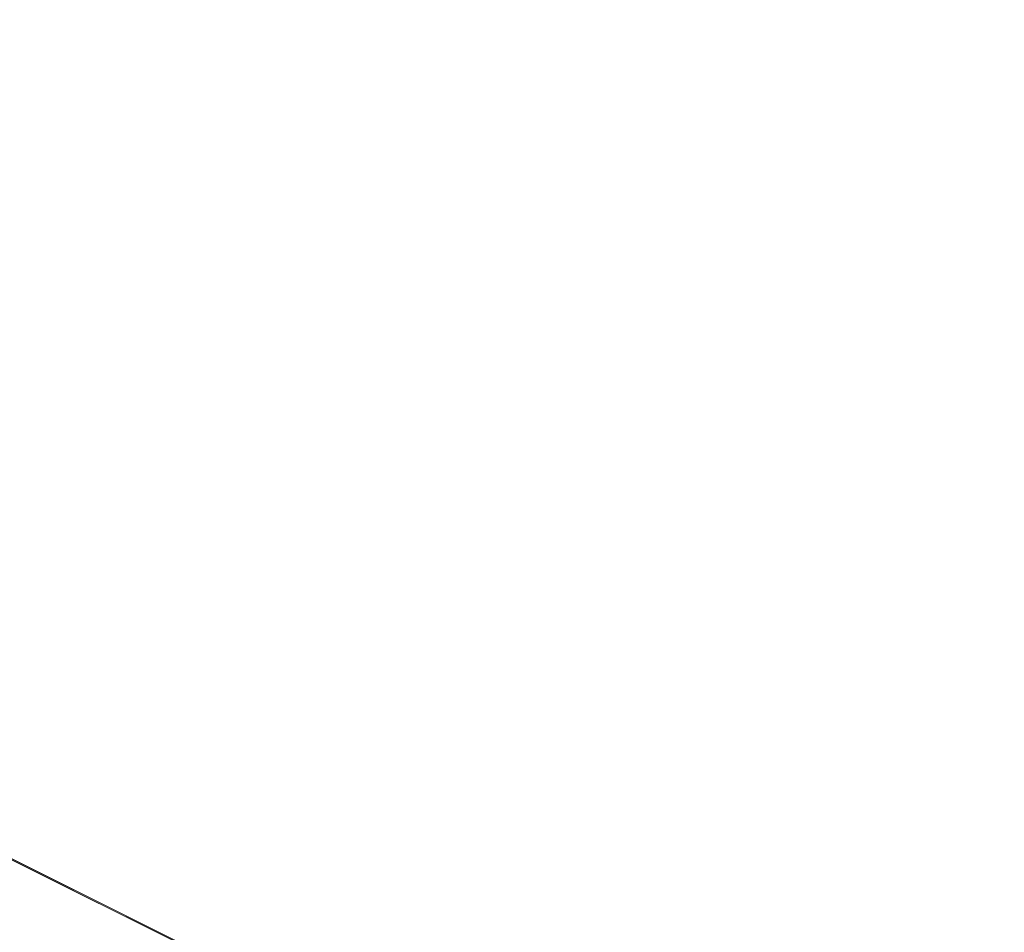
# Model space of a CAD drawing. Header units: centimetres. Extents: x -16 to 17.2, y -26.1 to -24.6.
# Tile 27 of 46: x -3.622 to -3.42, y -25.905 to -25.717. Entities that reach past the tile are written whole.
import ezdxf

# ---------------------------------------------------------------- set-up
doc = ezdxf.new("R2010")
doc.units = ezdxf.units.CM
doc.header["$LTSCALE"] = 2.54
doc.layers.add('Lucido design-1', color=7, linetype='Continuous')

# ---------------------------------------------------------------- blocks, each defined once
blk = doc.blocks.new('Gruppo-1')
at = {"color": 7, "linetype": 'Continuous', "lineweight": 9}
for points in [[(17.08, -24.59215, -166.92232), (17.08, -26.09215, -166.92232), (-15.92, -26.09215, -166.92232), (-15.92, -24.59215, -166.92232)], [(17.08, -24.59215, -151.42232), (17.08, -26.09215, -151.42232), (-15.92, -26.09215, -151.42232), (-15.92, -24.59215, -151.42232)], [(-4.42, -25.49291, -154.82232), (-3.42, -25.99149, -153.82232), (-3.42, -25.99122, -153.82232), (-4.42, -25.49264, -154.82232)], [(-4.42, -25.49291, -139.32232), (-3.42, -25.99149, -138.32232), (-3.42, -25.99122, -138.32232), (-4.42, -25.49264, -139.32232)]]:
    blk.add_3dface(points, dxfattribs=at)
for points, invisible_edges in [([(-15.92, -26.09215, -151.62232), (-3.52, -26.09215, -151.62232), (-3.52, -25.94163, -151.62232), (-4.42, -25.49291, -151.62232)], 8), ([(-15.92, -26.09215, -136.12232), (-3.52, -26.09215, -136.12232), (-3.52, -25.94163, -136.12232), (-4.42, -25.49291, -136.12232)], 8), ([(-4.42, -25.49264, -154.82232), (-3.42, -25.99122, -153.82232), (-3.12, -25.99122, -153.82232)], 8), ([(-3.12, -25.99122, -153.82232), (4.28, -25.99122, -153.82232), (5.58, -25.49264, -154.82232), (-4.42, -25.49264, -154.82232)], 10), ([(-4.42, -25.49264, -139.32232), (-3.42, -25.99122, -138.32232), (-3.12, -25.99122, -138.32232)], 8), ([(-3.12, -25.99122, -138.32232), (4.28, -25.99122, -138.32232), (5.58, -25.49264, -139.32232), (-4.42, -25.49264, -139.32232)], 10), ([(-3.42, -25.99149, -151.72232), (-4.42, -25.49291, -151.62232), (-3.52, -25.94163, -151.62232)], 9), ([(-3.42, -25.99149, -151.72232), (-3.42, -25.99149, -153.52232), (-4.42, -25.49291, -154.82232), (-4.42, -25.49291, -151.62232)], 10), ([(-3.42, -25.99149, -153.52232), (-3.42, -25.99149, -153.82232), (-4.42, -25.49291, -154.82232)], 8), ([(-3.42, -25.99149, -136.22232), (-4.42, -25.49291, -136.12232), (-3.52, -25.94163, -136.12232)], 9), ([(-3.42, -25.99149, -136.22232), (-3.42, -25.99149, -138.02232), (-4.42, -25.49291, -139.32232), (-4.42, -25.49291, -136.12232)], 10), ([(-3.42, -25.99149, -138.02232), (-3.42, -25.99149, -138.32232), (-4.42, -25.49291, -139.32232)], 8)]:
    blk.add_3dface(points, dxfattribs=dict(at, invisible_edges=invisible_edges))

msp = doc.modelspace()

# ---------------------------------------------------------------- block references
at = {"layer": 'Lucido design-1', "color": 7}
msp.add_blockref('Gruppo-1', (0, 0), dxfattribs=at)

doc.saveas('drawing.dxf')
